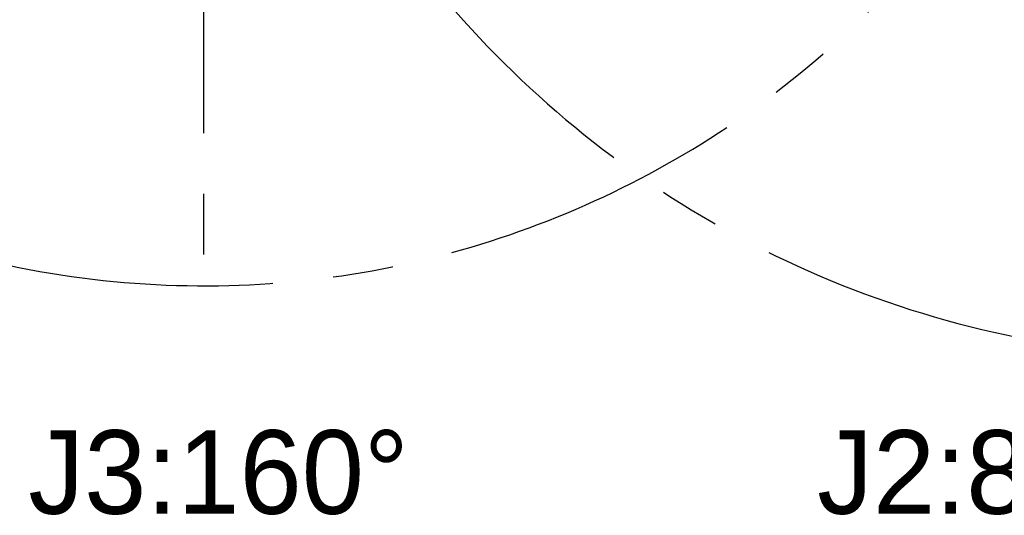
# Model space of a CAD drawing. Header units: millimetres. Extents: x 0 to 4200, y 0 to 2974.
# Tile 4 of 40: x 760 to 1173, y 1316 to 1524. Entities that reach past the tile are written whole.
import ezdxf

# ---------------------------------------------------------------- set-up
doc = ezdxf.new("R2010")
doc.units = ezdxf.units.MM
doc.header["$LTSCALE"] = 10
doc.linetypes.add('CENTERX2', pattern=[20.32, 12.7, -2.54, 2.54, -2.54])
doc.layers.add('中心线层', color=6, linetype='CENTERX2', lineweight=25)
doc.layers.add('标注层', color=150, linetype='Continuous', lineweight=18)
doc.styles.add('SLDTEXTSTYLE1', font='txt')

# ---------------------------------------------------------------- blocks, each defined once
blk = doc.blocks.new('SW_CENTERMARKSYMBOL_2')
at = {"layer": '中心线层', "color": 0}
blk.add_line((0, -1), (0, -395.5), dxfattribs=at)

msp = doc.modelspace()

# ---------------------------------------------------------------- linework, layer by layer
at = {"layer": '中心线层', "linetype": 'CENTERX2'}
for centre, radius, start, end in [((1262.302, 1807.542), 425, 275, 265), ((837.302, 1807.542), 395, 20, 340)]:
    msp.add_arc(centre, radius, start, end, dxfattribs=at)

# ---------------------------------------------------------------- block references
at = {"layer": '中心线层'}
msp.add_blockref('SW_CENTERMARKSYMBOL_2', (837.302, 1807.542), dxfattribs=at)

# ---------------------------------------------------------------- texts
at = {"layer": '标注层', "char_height": 35, "attachment_point": 1, "style": 'SLDTEXTSTYLE1'}
for s, insert, width in [('J3:160%%D', (763.896, 1352.055), 333.18436), ('J2:85%%D', (1094.133, 1352.055), 283.12849)]:
    msp.add_mtext(s, dxfattribs=dict(at, insert=insert, width=width))

doc.saveas('drawing.dxf')
